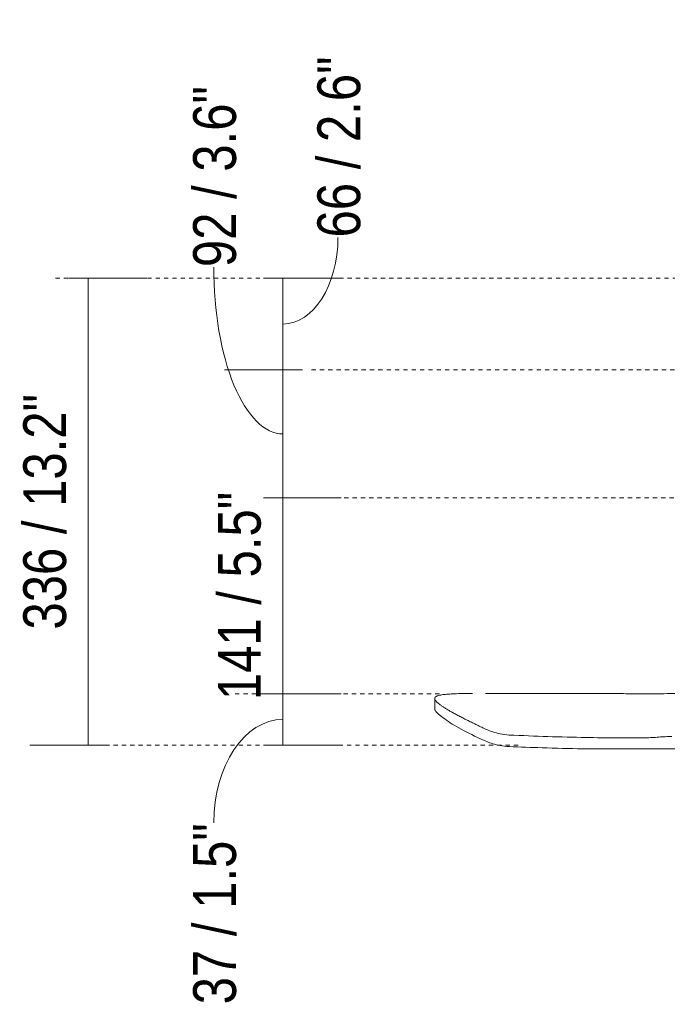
# Model space of a CAD drawing. Header units: millimetres. Extents: x 5832 to 11195, y -2844 to 7544.
# Tile 2 of 4: x 5832 to 6298, y 1478 to 2186. Entities that reach past the tile are written whole.
import ezdxf

# ---------------------------------------------------------------- set-up
doc = ezdxf.new("R2010")
doc.units = ezdxf.units.MM
doc.linetypes.add('Dash', pattern=[6, 3, -3])
doc.layers.add('A-ANNO-DIMS', color=7, linetype='Dash', lineweight=9, true_color=0xd2d2d2)
doc.layers.add('A-ANNO-DIMS-14', color=7, linetype='Continuous', lineweight=9)
doc.layers.add('E-LITE-EQPM', color=7, linetype='Continuous', lineweight=20)
doc.styles.add('Arial Narrow', font='ARIALN.TTF', dxfattribs={"height": 30.8})
doc.dimstyles.new('FARO_-_2_2mm_Arial_Narrow_mm_Inch_Left', dxfattribs={"dimscale": 304.8, "dimtxt": 31.521674, "dimasz": 0, "dimexe": 0.137795, "dimexo": 0.0625, "dimgap": 0.022966, "dimtad": 1, "dimdec": 0, "dimzin": 0, "dimdsep": 46, "dimtxsty": 'Arial Narrow', "dimblk1": 'NONE', "dimblk2": 'NONE', "dimsah": 1, "dimcen": 0.09, "dimadec": 0, "dimazin": 0, "dimtfac": 1, "dimtdec": 4, "dimtix": 1, "dimtmove": 1, "dimatfit": 3, "dimfxl": 0.045932, "dimfxlon": 1, "dimtvp": 1, "dimtolj": 1, "dimtzin": 0, "dimarcsym": 2})
doc.dimstyles.new('FARO_-_2_2mm_Arial_Narrow_mm_Inch_Left_1', dxfattribs={"dimscale": 304.8, "dimtxt": 31.521674, "dimasz": 0, "dimexe": 0.137795, "dimexo": 0.0625, "dimgap": 0.022966, "dimtad": 1, "dimdec": 0, "dimzin": 0, "dimdsep": 46, "dimtxsty": 'Arial Narrow', "dimblk1": 'NONE', "dimblk2": 'NONE', "dimsah": 1, "dimcen": 0.09, "dimadec": 0, "dimazin": 0, "dimtfac": 1, "dimtdec": 4, "dimtix": 1, "dimtmove": 0, "dimatfit": 3, "dimfxl": 0.045932, "dimfxlon": 1, "dimtvp": 1, "dimtolj": 1, "dimtzin": 0, "dimarcsym": 2})

# ---------------------------------------------------------------- blocks, each defined once
blk = doc.blocks.new('33508 - 33508 MINI LANTAU Matt nickel ceiling fan-515342-Alzado_PDF')
at = {"layer": 'E-LITE-EQPM'}
for p, q in [((6130.72, 1697.57), (6130.72, 1689.72)), ((6290.97, 1661.26), (6250.04, 1661.26)), ((6290.97, 1661.26), (6295.05, 1661.26))]:
    blk.add_line(p, q, dxfattribs=at)
for points, knots in [([(6153.82, 1701.21), (6151.61, 1701.18), (6147.51, 1701.1), (6143.24, 1700.93), (6140.35, 1700.75), (6137.67, 1700.52), (6134.81, 1700.13), (6132.34, 1699.46), (6130.92, 1698.57), (6130.62, 1697.61), (6130.82, 1696.95), (6130.93, 1696.72)], [0, 0, 0, 0, 0.0625, 0.125, 0.15625, 0.1875, 0.25, 0.3125, 0.375, 0.4375, 0.46875, 0.46875, 0.46875, 0.46875]), ([(6157.82, 1701.25), (6157.33, 1701.24), (6155.91, 1701.23), (6154.62, 1701.22), (6153.82, 1701.21)], [0.5, 0.5, 0.5, 0.5, 0.6666667, 1, 1, 1, 1]), ([(6224.87, 1701.22), (6227.17, 1701.21), (6231.77, 1701.19), (6238.68, 1701.16), (6245.61, 1701.13), (6252.56, 1701.11), (6259.53, 1701.08), (6268.84, 1701.06), (6278.19, 1701.05), (6285.22, 1701.05), (6287.57, 1701.06)], [0, 0, 0, 0, 0.111111, 0.222222, 0.333333, 0.444444, 0.555556, 0.666667, 0.888889, 1, 1, 1, 1]), ([(6287.57, 1701.06), (6293.07, 1701.06), (6304.1, 1701.07), (6320.73, 1701.09), (6337.44, 1701.11), (6359.84, 1701.14), (6393.69, 1701.18), (6422.22, 1701.21), (6439.43, 1701.23)], [0, 0, 0, 0, 0.111111, 0.222222, 0.333333, 0.444444, 0.666667, 1, 1, 1, 1]), ([(6130.72, 1689.69), (6130.72, 1689.51), (6131, 1688.48), (6133.35, 1686.17), (6137.39, 1683.19), (6139.2, 1681.9)], [0.2857143, 0.2857143, 0.2857143, 0.2857143, 0.3809524, 0.7619048, 1, 1, 1, 1]), ([(6168.17, 1675.18), (6169.46, 1674.58), (6172.41, 1673.44), (6178.05, 1671.94), (6182.1, 1671.41), (6184.17, 1671.31)], [0, 0, 0, 0, 0.307692, 0.615385, 1, 1, 1, 1]), ([(6168.17, 1666.56), (6169.46, 1666), (6172.42, 1664.93), (6178.07, 1663.55), (6182.12, 1663.07), (6184.17, 1662.98)], [0, 0, 0, 0, 0.307692, 0.615385, 1, 1, 1, 1]), ([(6282.42, 1669.31), (6268.35, 1669.19), (6236.15, 1669.36), (6202.91, 1670.45), (6184.17, 1671.31)], [0, 0, 0, 0, 0.444444, 1, 1, 1, 1]), ([(6301.16, 1670.26), (6299.61, 1670.25), (6296.5, 1670.14), (6292.61, 1669.86), (6289.48, 1669.63), (6287.14, 1669.47), (6284.78, 1669.35), (6283.21, 1669.32), (6282.42, 1669.31)], [0, 0, 0, 0, 0.25, 0.5, 0.625, 0.75, 0.875, 1, 1, 1, 1]), ([(6184.17, 1662.98), (6192.12, 1662.65), (6209.91, 1662), (6227.43, 1661.57), (6237.07, 1661.41)], [0, 0, 0, 0, 0.444444, 1, 1, 1, 1]), ([(6237.07, 1661.41), (6238.81, 1661.38), (6243.15, 1661.31), (6247.46, 1661.27), (6250.04, 1661.26)], [0, 0, 0, 0, 0.4, 1, 1, 1, 1]), ([(6295.05, 1661.26), (6300.11, 1661.26), (6310.17, 1661.25), (6325.06, 1661.25), (6339.75, 1661.25), (6354.24, 1661.25), (6368.52, 1661.25), (6387.26, 1661.25), (6419.29, 1661.25), (6445.34, 1661.25), (6462.03, 1661.26)], [0, 0, 0, 0, 0.083333, 0.166667, 0.25, 0.333333, 0.416667, 0.5, 0.666667, 1, 1, 1, 1])]:
    blk.add_open_spline(points, degree=3, knots=knots, dxfattribs=at)
for points in [[(6205.38, 1701.24), (6198.98, 1701.25), (6186.23, 1701.25), (6173.57, 1701.25), (6167.27, 1701.25)], [(6205.38, 1701.24), (6206.19, 1701.24), (6207.81, 1701.24), (6210.24, 1701.24), (6212.67, 1701.24), (6215.11, 1701.23), (6217.55, 1701.23), (6219.99, 1701.23), (6222.43, 1701.22), (6224.06, 1701.22), (6224.87, 1701.22)], [(6130.93, 1696.72), (6131.03, 1696.49), (6131.18, 1696.25), (6131.36, 1696)], [(6131.36, 1696), (6131.73, 1695.51), (6132.24, 1694.98), (6132.91, 1694.4)], [(6132.91, 1694.4), (6133.25, 1694.1), (6133.63, 1693.79), (6134.05, 1693.47)], [(6134.05, 1693.47), (6134.47, 1693.15), (6134.94, 1692.81), (6135.44, 1692.45)], [(6135.44, 1692.45), (6135.95, 1692.1), (6136.49, 1691.73), (6137.08, 1691.35)], [(6137.08, 1691.35), (6137.67, 1690.97), (6138.3, 1690.58), (6138.97, 1690.17)], [(6138.97, 1690.17), (6139.64, 1689.76), (6140.35, 1689.34), (6141.09, 1688.91)], [(6141.09, 1688.91), (6141.84, 1688.48), (6142.62, 1688.03), (6143.44, 1687.57)], [(6143.44, 1687.57), (6144.26, 1687.12), (6145.11, 1686.65), (6145.99, 1686.17)], [(6139.2, 1681.9), (6142.48, 1679.58), (6150.78, 1674.62), (6161.95, 1669.28), (6168.17, 1666.56)], [(6145.99, 1686.17), (6146.87, 1685.7), (6147.79, 1685.21), (6148.73, 1684.71)], [(6148.73, 1684.71), (6149.67, 1684.22), (6150.64, 1683.72), (6151.63, 1683.21)], [(6151.63, 1683.21), (6152.63, 1682.7), (6153.64, 1682.19), (6154.67, 1681.67)], [(6154.67, 1681.67), (6155.71, 1681.16), (6156.76, 1680.64), (6157.82, 1680.11)], [(6157.82, 1680.11), (6158.88, 1679.59), (6159.95, 1679.07), (6161.06, 1678.54)], [(6161.06, 1678.54), (6162.18, 1678), (6163.33, 1677.45), (6164.51, 1676.89)], [(6164.51, 1676.89), (6165.7, 1676.33), (6166.92, 1675.76), (6168.17, 1675.18)], [(6250.04, 1661.26), (6251.57, 1661.26), (6253.09, 1661.26), (6254.62, 1661.26)], [(6281.97, 1661.26), (6284.99, 1661.26), (6287.99, 1661.26), (6290.97, 1661.26)]]:
    blk.add_open_spline(points, degree=3, dxfattribs=at)
blk = doc.blocks.new('DIMBLOCK2-Alzado_PDF')
at = {"layer": 'A-ANNO-DIMS-14', "color": 251, "true_color": 0x5b5b5b, "transparency": 16777216}
for p, q in [((6021.48, 2000), (6007.48, 2000)), ((6021.4, 2000), (6063.48, 2000)), ((6021.48, 2000), (6021.48, 1934)), ((6035.48, 1934), (5979.48, 1934)), ((6021.48, 1934), (6035.48, 1934))]:
    blk.add_line(p, q, dxfattribs=at)
blk.add_ellipse((6021.48, 2029.32), major_axis=(0, 62.32), ratio=0.6353, start_param=3.141593, end_param=4.712389, dxfattribs=at)
at = {"layer": 'A-ANNO-DIMS-14', "color": 0, "transparency": 16777216, "insert": (6046.28, 2029.32), "char_height": 30.8, "width": 156.7078, "attachment_point": 1, "rotation": 90, "line_spacing_factor": 0.974696, "style": 'Arial Narrow'}
blk.add_mtext('66 / 2.6"', dxfattribs=at)
blk = doc.blocks.new('_None')
blk = doc.blocks.new('DIMBLOCK3-Alzado_PDF')
at = {"layer": 'A-ANNO-DIMS-14', "color": 251, "true_color": 0x5b5b5b, "transparency": 16777216}
for p, q in [((6035.48, 1934), (5979.48, 1934)), ((6021.48, 1934), (6021.48, 1841.9)), ((6021.48, 1934), (6035.48, 1934)), ((6021.48, 1841.9), (6007.48, 1841.9)), ((6021.4, 1841.9), (6063.48, 1841.9))]:
    blk.add_line(p, q, dxfattribs=at)
blk.add_ellipse((6021.48, 2007.99), major_axis=(0, 120.04), ratio=0.414826, start_param=1.570796, end_param=3.141593, dxfattribs=at)
at = {"layer": 'A-ANNO-DIMS-14', "color": 0, "transparency": 16777216, "insert": (5956.89, 2007.99), "char_height": 30.8, "width": 156.7078, "attachment_point": 1, "rotation": 90, "line_spacing_factor": 0.974696, "style": 'Arial Narrow'}
blk.add_mtext('92 / 3.6"', dxfattribs=at)
blk = doc.blocks.new('DIMBLOCK4-Alzado_PDF')
at = {"layer": 'A-ANNO-DIMS-14', "color": 251, "true_color": 0x5b5b5b, "transparency": 16777216}
for p, q in [((6021.48, 1841.9), (6007.48, 1841.9)), ((6021.4, 1841.9), (6063.48, 1841.9)), ((6021.48, 1841.9), (6021.48, 1701.02)), ((6021.48, 1701.02), (6007.48, 1701.02)), ((6021.4, 1701.02), (6063.48, 1701.02))]:
    blk.add_line(p, q, dxfattribs=at)
at = {"layer": 'A-ANNO-DIMS-14', "color": 0, "transparency": 16777216, "insert": (5974.67, 1696.41), "char_height": 30.8, "width": 180.1239, "attachment_point": 1, "rotation": 90, "line_spacing_factor": 0.974696, "style": 'Arial Narrow'}
blk.add_mtext('141 / 5.5"', dxfattribs=at)
blk = doc.blocks.new('DIMBLOCK5-Alzado_PDF')
at = {"layer": 'A-ANNO-DIMS-14', "color": 251, "true_color": 0x5b5b5b, "transparency": 16777216}
for p, q in [((6021.48, 1701.02), (6007.48, 1701.02)), ((6021.4, 1701.02), (6063.48, 1701.02)), ((6021.48, 1701.02), (6021.48, 1663.99)), ((6021.48, 1663.99), (6007.48, 1663.99)), ((6021.4, 1663.99), (6063.48, 1663.99))]:
    blk.add_line(p, q, dxfattribs=at)
blk.add_ellipse((6021.48, 1608.13), major_axis=(0, 74.37), ratio=0.669573, start_param=0, end_param=1.570796, dxfattribs=at)
at = {"layer": 'A-ANNO-DIMS-14', "color": 0, "transparency": 16777216, "insert": (5956.89, 1477.54), "char_height": 30.8, "width": 156.7078, "attachment_point": 1, "rotation": 90, "line_spacing_factor": 0.974696, "style": 'Arial Narrow'}
blk.add_mtext('37 / 1.5"', dxfattribs=at)
blk = doc.blocks.new('DIMBLOCK6-Alzado_PDF')
at = {"layer": 'A-ANNO-DIMS-14', "color": 251, "true_color": 0x5b5b5b, "transparency": 16777216}
for p, q in [((5881.48, 2000), (5867.48, 2000)), ((5881.4, 2000), (5923.48, 2000)), ((5881.48, 2000), (5881.48, 1663.99)), ((5895.48, 1663.99), (5839.48, 1663.99)), ((5881.48, 1663.99), (5895.48, 1663.99))]:
    blk.add_line(p, q, dxfattribs=at)
at = {"layer": 'A-ANNO-DIMS-14', "color": 0, "transparency": 16777216, "insert": (5834.67, 1747.19), "char_height": 30.8, "width": 203.54, "attachment_point": 1, "rotation": 90, "line_spacing_factor": 0.974696, "style": 'Arial Narrow'}
blk.add_mtext('336 / 13.2"', dxfattribs=at)

msp = doc.modelspace()

# ---------------------------------------------------------------- linework, layer by layer
at = {"layer": 'A-ANNO-DIMS'}
for p, q in [((6394.95, 2000), (5854.95, 2000)), ((6519.11, 1934), (6039.11, 1934)), ((6536.62, 1841.9), (6010.68, 1841.9)), ((6134.11, 1701.02), (5984.95, 1701.02)), ((6190.68, 1663.99), (5890.68, 1663.99))]:
    msp.add_line(p, q, dxfattribs=at)

# ---------------------------------------------------------------- block references
at = {"layer": 'E-LITE-EQPM'}
msp.add_blockref('33508 - 33508 MINI LANTAU Matt nickel ceiling fan-515342-Alzado_PDF', (0, 0), dxfattribs=at)

# ---------------------------------------------------------------- dimensions: what is measured, and where the dimension line sits
at = {"layer": 'A-ANNO-DIMS', "color": 251, "linetype": 'Continuous', "true_color": 0x5b5b5b}
for base, p1, p2, override, picture, middle in [((6021.48, 1934), (6007.48, 2000), (6035.48, 1934), {"dimpost": '<>', "dimfxl": 71.693793}, 'DIMBLOCK2-Alzado_PDF', (6066.81, 2107.67)), ((6021.48, 1841.9), (6035.48, 1934), (6007.48, 1841.9), {"dimpost": '<>', "dimfxl": 96.262194}, 'DIMBLOCK3-Alzado_PDF', (5977.42, 2086.35)), ((6021.48, 1663.99), (6007.48, 1701.02), (6007.48, 1663.99), {"dimpost": '<>', "dimfxl": 37.028014}, 'DIMBLOCK5-Alzado_PDF', (5977.42, 1555.9))]:
    dim = msp.add_linear_dim(base=base, p1=p1, p2=p2, angle=90, dimstyle='FARO_-_2_2mm_Arial_Narrow_mm_Inch_Left', override=override, dxfattribs=at)
    dim.commit()
    dim.dimension.update_dxf_attribs({"geometry": picture, "text_midpoint": middle, "dimtype": 160, "text_rotation": 90})
for base, p1, p2, override, picture, middle in [((5881.48, 1663.99), (5867.48, 2000), (5895.48, 1663.99), {"dimpost": '<>', "dimfxl": 337.175143}, 'DIMBLOCK6-Alzado_PDF', (5854.54, 1831.99)), ((6021.48, 1701.02), (6007.48, 1841.9), (6007.48, 1701.02), {"dimpost": '<>', "dimfxl": 140.882517}, 'DIMBLOCK4-Alzado_PDF', (5994.54, 1771.46))]:
    dim = msp.add_linear_dim(base=base, p1=p1, p2=p2, angle=90, dimstyle='FARO_-_2_2mm_Arial_Narrow_mm_Inch_Left_1', override=override, dxfattribs=at)
    dim.commit()
    dim.dimension.update_dxf_attribs({"geometry": picture, "text_midpoint": middle})

doc.saveas('drawing.dxf')
